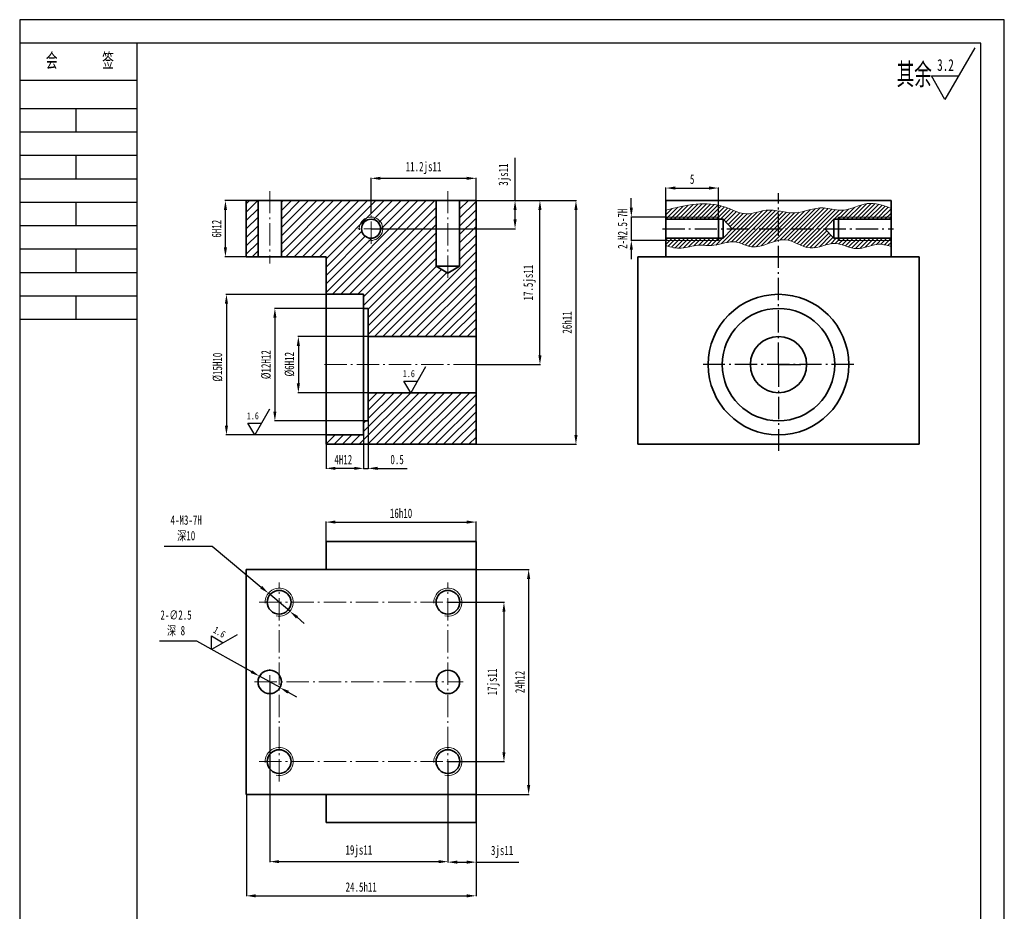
# Model space of a CAD drawing. Header units: millimetres. Extents: x -33921 to -29933, y -26486 to -26076.
# Tile 22 of 34: x -32051 to -31841, y -26268 to -26077. Entities that reach past the tile are written whole.
import ezdxf

# ---------------------------------------------------------------- set-up
doc = ezdxf.new("R2010")
doc.units = ezdxf.units.MM
doc.linetypes.add('GEN7A', pattern=[6.875, 4.75, -0.875, 0.375, -0.875])
doc.layers.add('中心线', color=1, linetype='GEN7A', lineweight=15)
doc.layers.add('尺寸线', color=5, linetype='Continuous', lineweight=15)
doc.layers.add('尺寸', color=7, linetype='Continuous')
doc.layers.add('特别说明', color=3, linetype='Continuous')
doc.styles.add('SLDTEXTSTYLE5', font='TXT', dxfattribs={"width": 0.7})
doc.styles.add('图框文字', font='gbenor.shx', dxfattribs={"bigfont": 'gbcbig.shx'})
doc.styles.add('绘图文字5', font='gbenor.shx', dxfattribs={"bigfont": 'gbcbig.shx'})
doc.dimstyles.new('2-1', dxfattribs={"dimtxt": 2, "dimasz": 2, "dimexe": 0.1, "dimexo": 0.05, "dimgap": 0.875, "dimtad": 1, "dimtoh": 1, "dimlfac": 0.5, "dimrnd": 1e-09, "dimzin": 12, "dimdsep": 46, "dimtxsty": 'SLDTEXTSTYLE5', "dimcen": 0.09, "dimclrd": 5, "dimclre": 5, "dimclrt": 5, "dimadec": 0, "dimazin": 3, "dimtfac": 1, "dimtmove": 0, "dimatfit": 3, "dimfxl": 1, "dimfrac": 2, "dimtolj": 1, "dimtzin": 12, "dimarcsym": 0})
doc.dimstyles.new('2-1 v', dxfattribs={"dimtxt": 2, "dimasz": 2, "dimexe": 0.1, "dimexo": 0.05, "dimgap": 0.875, "dimtad": 1, "dimlfac": 0.5, "dimrnd": 1e-09, "dimzin": 12, "dimdsep": 46, "dimtxsty": 'SLDTEXTSTYLE5', "dimcen": 0.09, "dimclrd": 5, "dimclre": 5, "dimclrt": 5, "dimadec": 0, "dimazin": 3, "dimtfac": 1, "dimtmove": 0, "dimatfit": 3, "dimfxl": 1, "dimfrac": 2, "dimtolj": 1, "dimtzin": 12, "dimarcsym": 0})
pattern_1 = [(45, (-283.8615, -180.7337), (-0.898025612, 0.898025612), [])]

# ---------------------------------------------------------------- blocks, each defined once
blk = doc.blocks.new('*D178')
at = {"layer": 'Defpoints', "color": 0, "transparency": 16777216}
for p in [(-31982.06, -26135.99), (-32007.3, -26165.99), (-31982.06, -26165.99)]:
    blk.add_point(p, dxfattribs=at)
at = {"layer": '尺寸线', "color": 5, "lineweight": -2, "transparency": 16777216}
for p, q in [((-31982.11, -26135.99), (-32007.4, -26135.99)), ((-32007.3, -26137.99), (-32007.3, -26163.99)), ((-31982.11, -26165.99), (-32007.4, -26165.99))]:
    blk.add_line(p, q, dxfattribs=at)
at = {"layer": '尺寸线', "color": 5, "transparency": 16777216}
for points in [[(-32007.64, -26137.99), (-32006.97, -26137.99), (-32007.3, -26135.99)], [(-32007.64, -26163.99), (-32006.97, -26163.99), (-32007.3, -26165.99)]]:
    blk.add_solid(points, dxfattribs=at)
at = {"layer": '尺寸线', "color": 5, "transparency": 16777216, "insert": (-32009.18, -26151.53), "char_height": 2, "attachment_point": 5, "rotation": 90, "style": 'SLDTEXTSTYLE5'}
blk.add_mtext('\\A1;%%C15H10', dxfattribs=at)
blk = doc.blocks.new('*D177')
at = {"layer": 'Defpoints', "color": 0, "transparency": 16777216}
for p in [(-31976.06, -26144.99), (-31991.96, -26156.99), (-31976.06, -26156.99)]:
    blk.add_point(p, dxfattribs=at)
at = {"layer": '尺寸线', "color": 5, "lineweight": -2, "transparency": 16777216}
for p, q in [((-31976.11, -26144.99), (-31992.06, -26144.99)), ((-31991.96, -26146.99), (-31991.96, -26154.99)), ((-31976.11, -26156.99), (-31992.06, -26156.99))]:
    blk.add_line(p, q, dxfattribs=at)
at = {"layer": '尺寸线', "color": 5, "transparency": 16777216}
for points in [[(-31992.3, -26146.99), (-31991.63, -26146.99), (-31991.96, -26144.99)], [(-31992.3, -26154.99), (-31991.63, -26154.99), (-31991.96, -26156.99)]]:
    blk.add_solid(points, dxfattribs=at)
at = {"layer": '尺寸线', "color": 5, "transparency": 16777216, "insert": (-31993.84, -26150.9), "char_height": 2, "attachment_point": 5, "rotation": 90, "style": 'SLDTEXTSTYLE5'}
blk.add_mtext('\\A1;%%C6H12', dxfattribs=at)
blk = doc.blocks.new('*D179')
at = {"layer": 'Defpoints', "color": 0, "transparency": 16777216}
for p in [(-31986.06, -26150.99), (-31978.06, -26165.99), (-31986.06, -26173.12)]:
    blk.add_point(p, dxfattribs=at)
at = {"layer": '尺寸线', "color": 5, "lineweight": -2, "transparency": 16777216}
for p, q in [((-31986.06, -26151.04), (-31986.06, -26173.22)), ((-31978.06, -26166.04), (-31978.06, -26173.22)), ((-31980.06, -26173.12), (-31984.06, -26173.12))]:
    blk.add_line(p, q, dxfattribs=at)
at = {"layer": '尺寸线', "color": 5, "transparency": 16777216}
for points in [[(-31984.06, -26172.79), (-31984.06, -26173.46), (-31986.06, -26173.12)], [(-31980.06, -26172.79), (-31980.06, -26173.46), (-31978.06, -26173.12)]]:
    blk.add_solid(points, dxfattribs=at)
at = {"layer": '尺寸线', "color": 5, "transparency": 16777216, "insert": (-31982.38, -26171.25), "char_height": 2, "attachment_point": 5, "style": 'SLDTEXTSTYLE5'}
blk.add_mtext('\\A1;4H12', dxfattribs=at)
blk = doc.blocks.new('*D180')
at = {"layer": 'Defpoints', "color": 0, "transparency": 16777216}
for p in [(-31978.06, -26138.99), (-31996.97, -26162.99), (-31978.06, -26162.99)]:
    blk.add_point(p, dxfattribs=at)
at = {"layer": '尺寸线', "color": 5, "lineweight": -2, "transparency": 16777216}
for p, q in [((-31978.11, -26138.99), (-31997.07, -26138.99)), ((-31996.97, -26140.99), (-31996.97, -26160.99)), ((-31978.11, -26162.99), (-31997.07, -26162.99))]:
    blk.add_line(p, q, dxfattribs=at)
at = {"layer": '尺寸线', "color": 5, "transparency": 16777216}
for points in [[(-31997.31, -26140.99), (-31996.64, -26140.99), (-31996.97, -26138.99)], [(-31997.31, -26160.99), (-31996.64, -26160.99), (-31996.97, -26162.99)]]:
    blk.add_solid(points, dxfattribs=at)
at = {"layer": '尺寸线', "color": 5, "transparency": 16777216, "insert": (-31998.85, -26150.99), "char_height": 2, "attachment_point": 5, "rotation": 90, "style": 'SLDTEXTSTYLE5'}
blk.add_mtext('\\A1;%%C12H12', dxfattribs=at)
blk = doc.blocks.new('*D181')
at = {"layer": 'Defpoints', "color": 0, "transparency": 16777216}
for p in [(-31978.06, -26162.99), (-31977.06, -26162.99), (-31978.06, -26173.12)]:
    blk.add_point(p, dxfattribs=at)
at = {"layer": '尺寸线', "color": 5, "lineweight": -2, "transparency": 16777216}
for p, q in [((-31978.06, -26163.04), (-31978.06, -26173.22)), ((-31977.06, -26163.04), (-31977.06, -26173.22)), ((-31980.06, -26173.12), (-31982.06, -26173.12)), ((-31978.06, -26173.12), (-31977.06, -26173.12)), ((-31975.06, -26173.12), (-31968.75, -26173.12))]:
    blk.add_line(p, q, dxfattribs=at)
at = {"layer": '尺寸线', "color": 5, "transparency": 16777216}
for points in [[(-31980.06, -26172.79), (-31980.06, -26173.46), (-31978.06, -26173.12)], [(-31975.06, -26172.79), (-31975.06, -26173.46), (-31977.06, -26173.12)]]:
    blk.add_solid(points, dxfattribs=at)
at = {"layer": '尺寸线', "color": 5, "transparency": 16777216, "insert": (-31970.91, -26171.25), "char_height": 2, "attachment_point": 5, "style": 'SLDTEXTSTYLE5'}
blk.add_mtext('\\A1;0.5', dxfattribs=at)
blk = doc.blocks.new('*D182')
at = {"layer": 'Defpoints', "color": 0, "transparency": 16777216}
for p in [(-32000.25, -26217.48), (-31995.88, -26219.92)]:
    blk.add_point(p, dxfattribs=at)
at = {"layer": '尺寸线', "color": 5, "lineweight": -2, "transparency": 16777216}
for p, q in [((-32021.55, -26209.96), (-32013.68, -26209.96)), ((-32013.68, -26209.96), (-32001.99, -26216.5)), ((-31995.88, -26219.92), (-32000.25, -26217.48)), ((-31994.14, -26220.9), (-31992.39, -26221.87))]:
    blk.add_line(p, q, dxfattribs=at)
at = {"layer": '尺寸线', "color": 5, "transparency": 16777216}
for points in [[(-32001.83, -26216.21), (-32002.15, -26216.79), (-32000.25, -26217.48)], [(-31993.97, -26220.6), (-31994.3, -26221.19), (-31995.88, -26219.92)]]:
    blk.add_solid(points, dxfattribs=at)
at = {"layer": '尺寸线', "color": 5, "transparency": 16777216, "insert": (-32018.05, -26206.18), "char_height": 2, "attachment_point": 5, "style": 'SLDTEXTSTYLE5'}
blk.add_mtext('\\A1;2-∅2.5\\P{\\fSimSun|b0|i0|c134|p2;深 8}', dxfattribs=at)
blk = doc.blocks.new('*D183')
at = {"layer": 'Defpoints', "color": 0, "transparency": 16777216}
for p in [(-31998.06, -26218.7), (-31960.06, -26235.7), (-31960.06, -26257.05)]:
    blk.add_point(p, dxfattribs=at)
at = {"layer": '尺寸线', "color": 5, "lineweight": -2, "transparency": 16777216}
for p, q in [((-31998.06, -26218.75), (-31998.06, -26257.15)), ((-31960.06, -26235.75), (-31960.06, -26257.15)), ((-31996.06, -26257.05), (-31962.06, -26257.05))]:
    blk.add_line(p, q, dxfattribs=at)
at = {"layer": '尺寸线', "color": 5, "transparency": 16777216}
for points in [[(-31996.06, -26256.72), (-31996.06, -26257.38), (-31998.06, -26257.05)], [(-31962.06, -26256.72), (-31962.06, -26257.38), (-31960.06, -26257.05)]]:
    blk.add_solid(points, dxfattribs=at)
at = {"layer": '尺寸线', "color": 5, "transparency": 16777216, "insert": (-31979.06, -26254.84), "char_height": 2, "attachment_point": 5, "style": 'SLDTEXTSTYLE5'}
blk.add_mtext('\\A1;19js11', dxfattribs=at)
blk = doc.blocks.new('*D184')
at = {"layer": 'Defpoints', "color": 0, "transparency": 16777216}
for p in [(-31960.06, -26201.7), (-31960.06, -26235.7), (-31948.12, -26235.7)]:
    blk.add_point(p, dxfattribs=at)
at = {"layer": '尺寸线', "color": 5, "lineweight": -2, "transparency": 16777216}
for p, q in [((-31960.01, -26201.7), (-31948.02, -26201.7)), ((-31948.12, -26203.7), (-31948.12, -26233.7)), ((-31960.01, -26235.7), (-31948.02, -26235.7))]:
    blk.add_line(p, q, dxfattribs=at)
at = {"layer": '尺寸线', "color": 5, "transparency": 16777216}
for points in [[(-31948.45, -26203.7), (-31947.79, -26203.7), (-31948.12, -26201.7)], [(-31948.45, -26233.7), (-31947.79, -26233.7), (-31948.12, -26235.7)]]:
    blk.add_solid(points, dxfattribs=at)
at = {"layer": '尺寸线', "color": 5, "transparency": 16777216, "insert": (-31950.33, -26218.7), "char_height": 2, "attachment_point": 5, "rotation": 90, "style": 'SLDTEXTSTYLE5'}
blk.add_mtext('\\A1;17js11', dxfattribs=at)
blk = doc.blocks.new('*D185')
at = {"layer": 'Defpoints', "color": 0, "transparency": 16777216}
for p in [(-31960.06, -26235.7), (-31954.06, -26235.7), (-31954.06, -26257.15)]:
    blk.add_point(p, dxfattribs=at)
at = {"layer": '尺寸线', "color": 5, "lineweight": -2, "transparency": 16777216}
for p, q in [((-31960.06, -26235.75), (-31960.06, -26257.25)), ((-31954.06, -26235.75), (-31954.06, -26257.25)), ((-31958.06, -26257.15), (-31956.06, -26257.15)), ((-31954.06, -26257.15), (-31944.95, -26257.15))]:
    blk.add_line(p, q, dxfattribs=at)
at = {"layer": '尺寸线', "color": 5, "transparency": 16777216}
for points in [[(-31958.06, -26256.82), (-31958.06, -26257.49), (-31960.06, -26257.15)], [(-31956.06, -26256.82), (-31956.06, -26257.49), (-31954.06, -26257.15)]]:
    blk.add_solid(points, dxfattribs=at)
at = {"layer": '尺寸线', "color": 5, "transparency": 16777216, "insert": (-31948.51, -26254.95), "char_height": 2, "attachment_point": 5, "style": 'SLDTEXTSTYLE5'}
blk.add_mtext('\\A1;3js11', dxfattribs=at)
blk = doc.blocks.new('*D186')
at = {"layer": 'Defpoints', "color": 0, "transparency": 16777216}
for p in [(-32003.06, -26242.7), (-31954.06, -26242.7), (-31954.06, -26264.34)]:
    blk.add_point(p, dxfattribs=at)
at = {"layer": '尺寸线', "color": 5, "lineweight": -2, "transparency": 16777216}
for p, q in [((-32003.06, -26242.75), (-32003.06, -26264.44)), ((-31954.06, -26242.75), (-31954.06, -26264.44)), ((-32001.06, -26264.34), (-31956.06, -26264.34))]:
    blk.add_line(p, q, dxfattribs=at)
at = {"layer": '尺寸线', "color": 5, "transparency": 16777216}
for points in [[(-32001.06, -26264.01), (-32001.06, -26264.68), (-32003.06, -26264.34)], [(-31956.06, -26264.01), (-31956.06, -26264.68), (-31954.06, -26264.34)]]:
    blk.add_solid(points, dxfattribs=at)
at = {"layer": '尺寸线', "color": 5, "transparency": 16777216, "insert": (-31978.56, -26262.47), "char_height": 2, "attachment_point": 5, "style": 'SLDTEXTSTYLE5'}
blk.add_mtext('\\A1;24.5h11', dxfattribs=at)
blk = doc.blocks.new('*D187')
at = {"layer": 'Defpoints', "color": 0, "transparency": 16777216}
for p in [(-31954.06, -26194.7), (-31954.06, -26242.7), (-31942.85, -26242.7)]:
    blk.add_point(p, dxfattribs=at)
at = {"layer": '尺寸线', "color": 5, "lineweight": -2, "transparency": 16777216}
for p, q in [((-31954.01, -26194.7), (-31942.75, -26194.7)), ((-31942.85, -26196.7), (-31942.85, -26240.7)), ((-31954.01, -26242.7), (-31942.75, -26242.7))]:
    blk.add_line(p, q, dxfattribs=at)
at = {"layer": '尺寸线', "color": 5, "transparency": 16777216}
for points in [[(-31943.19, -26196.7), (-31942.52, -26196.7), (-31942.85, -26194.7)], [(-31943.19, -26240.7), (-31942.52, -26240.7), (-31942.85, -26242.7)]]:
    blk.add_solid(points, dxfattribs=at)
at = {"layer": '尺寸线', "color": 5, "transparency": 16777216, "insert": (-31944.73, -26218.7), "char_height": 2, "attachment_point": 5, "rotation": 90, "style": 'SLDTEXTSTYLE5'}
blk.add_mtext('\\A1;24h12', dxfattribs=at)
blk = doc.blocks.new('*D188')
at = {"layer": 'Defpoints', "color": 0, "transparency": 16777216}
for p in [(-31998.36, -26199.77), (-31993.77, -26203.63)]:
    blk.add_point(p, dxfattribs=at)
at = {"layer": '尺寸线', "color": 5, "lineweight": -2, "transparency": 16777216}
for p, q in [((-32020.56, -26189.7), (-32010.35, -26189.7)), ((-32010.35, -26189.7), (-31999.89, -26198.48)), ((-31993.77, -26203.63), (-31998.36, -26199.77)), ((-31992.24, -26204.91), (-31990.7, -26206.2))]:
    blk.add_line(p, q, dxfattribs=at)
at = {"layer": '尺寸线', "color": 5, "transparency": 16777216}
for points in [[(-31999.68, -26198.23), (-32000.11, -26198.74), (-31998.36, -26199.77)], [(-31992.02, -26204.66), (-31992.45, -26205.17), (-31993.77, -26203.63)]]:
    blk.add_solid(points, dxfattribs=at)
at = {"layer": '尺寸线', "color": 5, "transparency": 16777216, "insert": (-32015.89, -26185.92), "char_height": 2, "attachment_point": 5, "style": 'SLDTEXTSTYLE5'}
blk.add_mtext('\\A1;4-M3-7H \\P{\\fSimSun|b0|i0|c134|p2;深10}', dxfattribs=at)
blk = doc.blocks.new('*D189')
at = {"layer": 'Defpoints', "color": 0, "transparency": 16777216}
for p in [(-31954.06, -26111.23), (-31954.06, -26115.99), (-31976.46, -26118.78)]:
    blk.add_point(p, dxfattribs=at)
at = {"layer": '尺寸线', "color": 5, "lineweight": -2, "transparency": 16777216}
for p, q in [((-31976.46, -26118.73), (-31976.46, -26111.13)), ((-31974.46, -26111.23), (-31956.06, -26111.23)), ((-31954.06, -26115.94), (-31954.06, -26111.13))]:
    blk.add_line(p, q, dxfattribs=at)
at = {"layer": '尺寸线', "color": 5, "transparency": 16777216}
for points in [[(-31974.46, -26110.9), (-31974.46, -26111.57), (-31976.46, -26111.23)], [(-31956.06, -26110.9), (-31956.06, -26111.57), (-31954.06, -26111.23)]]:
    blk.add_solid(points, dxfattribs=at)
at = {"layer": '尺寸线', "color": 5, "transparency": 16777216, "insert": (-31965.26, -26109.02), "char_height": 2, "attachment_point": 5, "style": 'SLDTEXTSTYLE5'}
blk.add_mtext('\\A1;11.2js11', dxfattribs=at)
blk = doc.blocks.new('*D190')
at = {"layer": 'Defpoints', "color": 0, "transparency": 16777216}
for p in [(-31954.06, -26115.99), (-31945.75, -26115.99), (-31976.46, -26121.99)]:
    blk.add_point(p, dxfattribs=at)
at = {"layer": '尺寸线', "color": 5, "lineweight": -2, "transparency": 16777216}
for p, q in [((-31945.75, -26115.99), (-31945.75, -26106.87)), ((-31954.01, -26115.99), (-31945.65, -26115.99)), ((-31945.75, -26119.99), (-31945.75, -26117.99)), ((-31976.41, -26121.99), (-31945.65, -26121.99))]:
    blk.add_line(p, q, dxfattribs=at)
at = {"layer": '尺寸线', "color": 5, "transparency": 16777216}
for points in [[(-31946.08, -26117.99), (-31945.41, -26117.99), (-31945.75, -26115.99)], [(-31946.08, -26119.99), (-31945.41, -26119.99), (-31945.75, -26121.99)]]:
    blk.add_solid(points, dxfattribs=at)
at = {"layer": '尺寸线', "color": 5, "transparency": 16777216, "insert": (-31947.95, -26110.43), "char_height": 2, "attachment_point": 5, "rotation": 90, "style": 'SLDTEXTSTYLE5'}
blk.add_mtext('\\A1;3js11', dxfattribs=at)
blk = doc.blocks.new('*D191')
at = {"layer": 'Defpoints', "color": 0, "transparency": 16777216}
for p in [(-31954.06, -26184.59), (-31986.06, -26188.7), (-31954.06, -26188.7)]:
    blk.add_point(p, dxfattribs=at)
at = {"layer": '尺寸线', "color": 5, "lineweight": -2, "transparency": 16777216}
for p, q in [((-31986.06, -26188.65), (-31986.06, -26184.49)), ((-31984.06, -26184.59), (-31956.06, -26184.59)), ((-31954.06, -26188.65), (-31954.06, -26184.49))]:
    blk.add_line(p, q, dxfattribs=at)
at = {"layer": '尺寸线', "color": 5, "transparency": 16777216}
for points in [[(-31984.06, -26184.25), (-31984.06, -26184.92), (-31986.06, -26184.59)], [(-31956.06, -26184.25), (-31956.06, -26184.92), (-31954.06, -26184.59)]]:
    blk.add_solid(points, dxfattribs=at)
at = {"layer": '尺寸线', "color": 5, "transparency": 16777216, "insert": (-31970.06, -26182.71), "char_height": 2, "attachment_point": 5, "style": 'SLDTEXTSTYLE5'}
blk.add_mtext('\\A1;16h10', dxfattribs=at)
blk = doc.blocks.new('*D192')
at = {"layer": 'Defpoints', "color": 0, "transparency": 16777216}
for p in [(-31902.37, -26113.31), (-31913.57, -26119.49), (-31902.37, -26119.49)]:
    blk.add_point(p, dxfattribs=at)
at = {"layer": '尺寸线', "color": 5, "lineweight": -2, "transparency": 16777216}
for p, q in [((-31913.57, -26119.44), (-31913.57, -26113.21)), ((-31911.57, -26113.31), (-31904.37, -26113.31)), ((-31902.37, -26119.44), (-31902.37, -26113.21))]:
    blk.add_line(p, q, dxfattribs=at)
at = {"layer": '尺寸线', "color": 5, "transparency": 16777216}
for points in [[(-31911.57, -26112.97), (-31911.57, -26113.64), (-31913.57, -26113.31)], [(-31904.37, -26112.97), (-31904.37, -26113.64), (-31902.37, -26113.31)]]:
    blk.add_solid(points, dxfattribs=at)
at = {"layer": '尺寸线', "color": 5, "transparency": 16777216, "insert": (-31907.97, -26111.43), "char_height": 2, "attachment_point": 5, "style": 'SLDTEXTSTYLE5'}
blk.add_mtext('\\A1;5', dxfattribs=at)
blk = doc.blocks.new('*D193')
at = {"layer": 'Defpoints', "color": 0, "transparency": 16777216}
for p in [(-31913.57, -26119.49), (-31920.95, -26124.49), (-31913.57, -26124.49)]:
    blk.add_point(p, dxfattribs=at)
at = {"layer": '尺寸线', "color": 5, "lineweight": -2, "transparency": 16777216}
for p, q in [((-31920.95, -26117.49), (-31920.95, -26115.49)), ((-31913.62, -26119.49), (-31921.05, -26119.49)), ((-31920.95, -26119.49), (-31920.95, -26124.49)), ((-31913.62, -26124.49), (-31921.05, -26124.49)), ((-31920.95, -26126.49), (-31920.95, -26128.49))]:
    blk.add_line(p, q, dxfattribs=at)
at = {"layer": '尺寸线', "color": 5, "transparency": 16777216}
for points in [[(-31921.28, -26117.49), (-31920.61, -26117.49), (-31920.95, -26119.49)], [(-31921.28, -26126.49), (-31920.61, -26126.49), (-31920.95, -26124.49)]]:
    blk.add_solid(points, dxfattribs=at)
at = {"layer": '尺寸线', "color": 5, "transparency": 16777216, "insert": (-31922.82, -26121.99), "char_height": 2, "attachment_point": 5, "rotation": 90, "style": 'SLDTEXTSTYLE5'}
blk.add_mtext('\\A1;2-M2.5-7H', dxfattribs=at)
blk = doc.blocks.new('*D194')
at = {"layer": 'Defpoints', "color": 0, "transparency": 16777216}
for p in [(-31954.01, -26115.99), (-31940.44, -26115.99), (-31954.06, -26150.99)]:
    blk.add_point(p, dxfattribs=at)
at = {"layer": '尺寸线', "color": 5, "lineweight": -2, "transparency": 16777216}
for p, q in [((-31953.96, -26115.99), (-31940.34, -26115.99)), ((-31940.44, -26148.99), (-31940.44, -26117.99)), ((-31954.01, -26150.99), (-31940.34, -26150.99))]:
    blk.add_line(p, q, dxfattribs=at)
at = {"layer": '尺寸线', "color": 5, "transparency": 16777216}
for points in [[(-31940.78, -26117.99), (-31940.11, -26117.99), (-31940.44, -26115.99)], [(-31940.78, -26148.99), (-31940.11, -26148.99), (-31940.44, -26150.99)]]:
    blk.add_solid(points, dxfattribs=at)
at = {"layer": '尺寸线', "color": 5, "transparency": 16777216, "insert": (-31942.65, -26133.49), "char_height": 2, "attachment_point": 5, "rotation": 90, "style": 'SLDTEXTSTYLE5'}
blk.add_mtext('\\A1;17.5js11', dxfattribs=at)
blk = doc.blocks.new('*D195')
at = {"layer": 'Defpoints', "color": 0, "transparency": 16777216}
for p in [(-32007.52, -26115.99), (-31995.56, -26115.99), (-31995.56, -26127.99)]:
    blk.add_point(p, dxfattribs=at)
at = {"layer": '尺寸线', "color": 5, "lineweight": -2, "transparency": 16777216}
for p, q in [((-31995.61, -26115.99), (-32007.62, -26115.99)), ((-32007.52, -26125.99), (-32007.52, -26117.99)), ((-31995.61, -26127.99), (-32007.62, -26127.99))]:
    blk.add_line(p, q, dxfattribs=at)
at = {"layer": '尺寸线', "color": 5, "transparency": 16777216}
for points in [[(-32007.85, -26117.99), (-32007.19, -26117.99), (-32007.52, -26115.99)], [(-32007.85, -26125.99), (-32007.19, -26125.99), (-32007.52, -26127.99)]]:
    blk.add_solid(points, dxfattribs=at)
at = {"layer": '尺寸线', "color": 5, "transparency": 16777216, "insert": (-32009.4, -26121.99), "char_height": 2, "attachment_point": 5, "rotation": 90, "style": 'SLDTEXTSTYLE5'}
blk.add_mtext('\\A1;6H12', dxfattribs=at)
blk = doc.blocks.new('*D196')
at = {"layer": 'Defpoints', "color": 0, "transparency": 16777216}
for p in [(-31953.96, -26115.99), (-31954.06, -26167.99), (-31932.76, -26167.99)]:
    blk.add_point(p, dxfattribs=at)
at = {"layer": '尺寸线', "color": 5, "lineweight": -2, "transparency": 16777216}
for p, q in [((-31953.91, -26115.99), (-31932.66, -26115.99)), ((-31932.76, -26117.99), (-31932.76, -26165.99)), ((-31954.01, -26167.99), (-31932.66, -26167.99))]:
    blk.add_line(p, q, dxfattribs=at)
at = {"layer": '尺寸线', "color": 5, "transparency": 16777216}
for points in [[(-31933.09, -26117.99), (-31932.42, -26117.99), (-31932.76, -26115.99)], [(-31933.09, -26165.99), (-31932.42, -26165.99), (-31932.76, -26167.99)]]:
    blk.add_solid(points, dxfattribs=at)
at = {"layer": '尺寸线', "color": 5, "transparency": 16777216, "insert": (-31934.63, -26141.99), "char_height": 2, "attachment_point": 5, "rotation": 90, "style": 'SLDTEXTSTYLE5'}
blk.add_mtext('\\A1;26h11', dxfattribs=at)

msp = doc.modelspace()

# ---------------------------------------------------------------- hatches: boundary and pattern name
at = {"layer": '尺寸', "linetype": 'Continuous', "lineweight": 18}
h = msp.add_hatch(dxfattribs=at)
h.set_pattern_fill('ANSI31', color=5, scale=0.4, style=0)
h.set_pattern_definition(pattern_1)
h.paths.add_polyline_path([(-32000.5638, -26115.986), (-32003.0638, -26115.986), (-32003.0638, -26127.986), (-32000.5638, -26127.986)], flags=0)
h = msp.add_hatch(dxfattribs=at)
h.set_pattern_fill('ANSI31', color=5, scale=0.4, style=0)
h.set_pattern_definition(pattern_1)
edge = h.paths.add_edge_path()
edge.add_arc((-31976.4638, -26121.986), 2.028, 90, 180)
edge.add_line((-31978.4918, -26121.986), (-31976.4638, -26121.986))
edge.add_line((-31976.4638, -26121.986), (-31976.4638, -26119.958))
edge = h.paths.add_edge_path()
edge.add_line((-31974.4359, -26121.986), (-31976.4638, -26121.986))
edge.add_line((-31976.4638, -26121.986), (-31976.4638, -26119.958))
edge.add_arc((-31976.4638, -26121.986), 2.028, 0, 90, ccw=False)
edge = h.paths.add_edge_path()
edge.add_line((-31978.4918, -26121.986), (-31976.4638, -26121.986))
edge.add_line((-31976.4638, -26121.986), (-31976.4638, -26124.0139))
edge.add_arc((-31976.4638, -26121.986), 2.028, 180, 270, ccw=False)
edge = h.paths.add_edge_path()
edge.add_arc((-31976.4638, -26121.986), 2.028, 270, 360)
edge.add_line((-31974.4359, -26121.986), (-31976.4638, -26121.986))
edge.add_line((-31976.4638, -26121.986), (-31976.4638, -26124.0139))
h.paths.add_polyline_path([(-31957.5638, -26129.986), (-31960.0638, -26131.4881), (-31962.5638, -26129.986), (-31962.5638, -26115.986), (-31995.5638, -26115.986), (-31995.5638, -26127.986), (-31986.0638, -26127.986), (-31986.0638, -26135.986), (-31978.0638, -26135.986), (-31978.0638, -26138.986), (-31977.0638, -26138.986), (-31977.0638, -26144.986), (-31954.0638, -26144.986), (-31954.0638, -26115.986), (-31957.5638, -26115.986)])
h = msp.add_hatch(dxfattribs=at)
h.set_pattern_fill('ANSI31', color=5, scale=0.4, style=0)
h.set_pattern_definition(pattern_1)
h.paths.add_polyline_path([(-31986.0638, -26167.986), (-31954.0638, -26167.986), (-31954.0638, -26156.986), (-31977.0638, -26156.986), (-31977.0638, -26162.986), (-31978.0638, -26162.986), (-31978.0638, -26165.986), (-31986.0638, -26165.986)], flags=0)
at = {"layer": '尺寸线'}
h = msp.add_hatch(dxfattribs=at)
h.set_pattern_fill('ANSI31', color=5, scale=0.2)
h.set_pattern_definition([(45, (-338.35094, -180.7337), (-0.449012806, 0.449012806), [])])
edge = h.paths.add_edge_path()
edge.add_spline(control_points=[(-31889.5658, -26118.2032), (-31890.4523, -26118.065), (-31892.732, -26117.8045), (-31896.5579, -26119.5482), (-31903.3497, -26115.6199), (-31909.2467, -26116.8853), (-31913.5658, -26118.0574)], knot_values=[1.51735433, 1.51735433, 1.51735433, 1.51735433, 4.18030549, 8.36285553, 13.11829232, 25.87463589, 25.87463589, 25.87463589, 25.87463589], degree=3, periodic=0)
edge.add_line((-31913.5658, -26118.0574), (-31913.5658, -26119.486))
edge.add_line((-31913.5658, -26119.486), (-31902.3705, -26119.486))
edge.add_line((-31902.3705, -26119.486), (-31902.3705, -26119.958))
edge.add_line((-31902.3705, -26119.958), (-31901.3705, -26119.958))
edge.add_line((-31901.3705, -26119.958), (-31899.4526, -26121.986))
edge.add_line((-31899.4526, -26121.986), (-31889.5658, -26121.986))
edge.add_line((-31889.5658, -26121.986), (-31889.5658, -26118.2032))
edge = h.paths.add_edge_path()
edge.add_line((-31889.5658, -26121.986), (-31899.4526, -26121.986))
edge.add_line((-31899.4526, -26121.986), (-31901.3705, -26124.0139))
edge.add_line((-31901.3705, -26124.0139), (-31902.3705, -26124.0139))
edge.add_line((-31902.3705, -26124.0139), (-31902.3705, -26124.486))
edge.add_line((-31902.3705, -26124.486), (-31913.5658, -26124.486))
edge.add_line((-31913.5658, -26124.486), (-31913.5658, -26125.5818))
edge.add_spline(control_points=[(-31913.5658, -26125.5818), (-31912.4796, -26125.9676), (-31910.231, -26126.4717), (-31906.8132, -26125.2103), (-31902.903, -26125.9242), (-31899.0372, -26124.0246), (-31894.6269, -26126.8866), (-31891.4858, -26124.8635), (-31889.5658, -26124.4535)], knot_values=[2.69700163, 2.69700163, 2.69700163, 2.69700163, 6.09194834, 9.69099649, 13.09539112, 17.78306246, 21.29746827, 27.1893293, 27.1893293, 27.1893293, 27.1893293], degree=3, periodic=0)
edge.add_line((-31889.5658, -26124.4535), (-31889.5658, -26121.986))
edge = h.paths.add_edge_path()
edge.add_line((-31879.6789, -26121.986), (-31889.5658, -26121.986))
edge.add_line((-31889.5658, -26121.986), (-31889.5658, -26124.4535))
edge.add_spline(control_points=[(-31889.5658, -26124.4535), (-31889.0924, -26124.3524), (-31886.8011, -26124.1139), (-31882.9374, -26127.3959), (-31877.6356, -26124.0733), (-31872.9679, -26127.1093), (-31869.0004, -26124.929), (-31866.5711, -26125.446), (-31865.5658, -26125.7498)], knot_values=[27.1893293, 27.1893293, 27.1893293, 27.1893293, 28.64188247, 34.26371818, 39.73624878, 44.44974273, 48.79892701, 51.86884048, 51.86884048, 51.86884048, 51.86884048], degree=3, periodic=0)
edge.add_line((-31865.5658, -26125.7498), (-31865.5658, -26124.486))
edge.add_line((-31865.5658, -26124.486), (-31876.761, -26124.486))
edge.add_line((-31876.761, -26124.486), (-31876.761, -26124.0139))
edge.add_line((-31876.761, -26124.0139), (-31877.761, -26124.0139))
edge.add_line((-31877.761, -26124.0139), (-31879.6789, -26121.986))
edge = h.paths.add_edge_path()
edge.add_line((-31877.761, -26119.958), (-31876.761, -26119.958))
edge.add_line((-31876.761, -26119.958), (-31876.761, -26119.486))
edge.add_line((-31876.761, -26119.486), (-31865.5658, -26119.486))
edge.add_line((-31865.5658, -26119.486), (-31865.5658, -26117.6541))
edge.add_spline(control_points=[(-31865.5658, -26117.6541), (-31867.2496, -26116.9308), (-31870.7979, -26115.8464), (-31875.5621, -26118.7992), (-31880.7918, -26116.8205), (-31885.1734, -26119.0664), (-31888.3831, -26118.3876), (-31889.5658, -26118.2032)], knot_values=[25.87463589, 25.87463589, 25.87463589, 25.87463589, 31.11142101, 36.91399297, 40.7321949, 46.82650217, 50.37943642, 50.37943642, 50.37943642, 50.37943642], degree=3, periodic=0)
edge.add_line((-31889.5658, -26118.2032), (-31889.5658, -26121.986))
edge.add_line((-31889.5658, -26121.986), (-31879.6789, -26121.986))
edge.add_line((-31879.6789, -26121.986), (-31877.761, -26119.958))
h.paths.add_polyline_path([(-31865.5658, -26119.486), (-31876.761, -26119.486), (-31876.761, -26119.958), (-31865.5658, -26119.958)], flags=17)
h.paths.add_polyline_path([(-31865.5658, -26124.0139), (-31876.761, -26124.0139), (-31876.761, -26124.486), (-31865.5658, -26124.486)], flags=17)
h.paths.add_polyline_path([(-31902.3705, -26124.0139), (-31913.5658, -26124.0139), (-31913.5658, -26124.486), (-31902.3705, -26124.486)], flags=17)
h.paths.add_polyline_path([(-31902.3705, -26119.486), (-31913.5658, -26119.486), (-31913.5658, -26119.958), (-31902.3705, -26119.958)], flags=17)

# ---------------------------------------------------------------- linework, layer by layer
at = {"lineweight": 30}
for p, q in [((-32026.3996, -26082.3795), (-32051.3996, -26082.3795)), ((-32026.3996, -26090.3795), (-32051.3996, -26090.3795)), ((-32026.3996, -26096.3795), (-32051.3996, -26096.3795)), ((-32026.3996, -26101.3795), (-32051.3996, -26101.3795)), ((-32026.3996, -26106.3795), (-32051.3996, -26106.3795)), ((-32026.3996, -26111.3795), (-32051.3996, -26111.3795)), ((-32026.3996, -26116.3795), (-32051.3996, -26116.3795)), ((-32026.3996, -26121.3795), (-32051.3996, -26121.3795)), ((-32026.3996, -26126.3795), (-32051.3996, -26126.3795)), ((-32026.3996, -26131.3795), (-32051.3996, -26131.3795)), ((-32026.3996, -26136.3795), (-32051.3996, -26136.3795)), ((-32026.3996, -26141.3795), (-32051.3996, -26141.3795))]:
    msp.add_line(p, q, dxfattribs=at)
at = {"color": 7, "linetype": 'Continuous', "lineweight": 35}
for p, q in [((-32000.5638, -26115.986), (-32003.0638, -26115.986)), ((-32003.0638, -26115.986), (-32003.0638, -26127.986)), ((-32000.5638, -26127.986), (-32000.5638, -26115.986)), ((-32000.5638, -26115.986), (-31995.5638, -26115.986)), ((-31995.5638, -26115.986), (-31995.5638, -26127.986)), ((-31962.5638, -26115.986), (-31995.5638, -26115.986)), ((-31962.5638, -26129.986), (-31962.5638, -26115.986)), ((-31962.5638, -26115.986), (-31957.5638, -26115.986)), ((-31957.5638, -26115.986), (-31957.5638, -26129.986)), ((-31954.0638, -26115.986), (-31957.5638, -26115.986)), ((-31954.0638, -26144.986), (-31954.0638, -26115.986)), ((-31913.5658, -26115.986), (-31913.5658, -26127.986)), ((-31865.5658, -26115.986), (-31913.5658, -26115.986)), ((-31865.5658, -26127.986), (-31865.5658, -26115.986)), ((-32003.0638, -26127.986), (-32000.5638, -26127.986)), ((-31995.5638, -26127.986), (-32000.5638, -26127.986)), ((-31995.5638, -26127.986), (-31986.0638, -26127.986)), ((-31986.0638, -26127.986), (-31986.0638, -26135.986)), ((-31919.5658, -26167.986), (-31919.5658, -26127.986)), ((-31913.5658, -26127.986), (-31919.5658, -26127.986)), ((-31913.5658, -26127.986), (-31865.5658, -26127.986)), ((-31865.5658, -26127.986), (-31859.5658, -26127.986)), ((-31859.5658, -26167.986), (-31859.5658, -26127.986)), ((-31960.0638, -26131.4881), (-31962.5638, -26129.986)), ((-31957.5638, -26129.986), (-31962.5638, -26129.986)), ((-31957.5638, -26129.986), (-31960.0638, -26131.4881)), ((-31978.0638, -26135.986), (-31986.0638, -26135.986)), ((-31986.0638, -26135.986), (-31986.0638, -26165.986)), ((-31978.0638, -26138.986), (-31978.0638, -26135.986)), ((-31978.0638, -26138.986), (-31977.0638, -26138.986)), ((-31978.0638, -26138.986), (-31978.0638, -26162.986)), ((-31977.0638, -26144.986), (-31977.0638, -26138.986)), ((-31977.0638, -26144.986), (-31954.0638, -26144.986)), ((-31977.0638, -26156.986), (-31977.0638, -26144.986)), ((-31954.0638, -26156.986), (-31954.0638, -26144.986)), ((-31977.0638, -26162.986), (-31977.0638, -26156.986)), ((-31954.0638, -26156.986), (-31977.0638, -26156.986)), ((-31954.0638, -26167.986), (-31954.0638, -26156.986)), ((-31978.0638, -26165.986), (-31978.0638, -26162.986)), ((-31977.0638, -26162.986), (-31978.0638, -26162.986)), ((-31986.0638, -26165.986), (-31978.0638, -26165.986)), ((-31986.0638, -26165.986), (-31986.0638, -26167.986)), ((-31954.0638, -26167.986), (-31986.0638, -26167.986)), ((-31859.5658, -26167.986), (-31919.5658, -26167.986)), ((-31986.0638, -26194.6981), (-31986.0638, -26188.6981)), ((-31954.0638, -26188.6981), (-31986.0638, -26188.6981)), ((-31954.0638, -26194.6981), (-31954.0638, -26188.6981)), ((-32003.0638, -26242.6981), (-32003.0638, -26194.6981)), ((-32003.0638, -26194.6981), (-31954.0638, -26194.6981)), ((-31954.0638, -26194.6981), (-31954.0638, -26242.6981)), ((-31954.0638, -26242.6981), (-32003.0638, -26242.6981)), ((-31986.0638, -26242.6981), (-31986.0638, -26248.6981)), ((-31954.0638, -26242.6981), (-31954.0638, -26248.6981)), ((-31986.0638, -26248.6981), (-31954.0638, -26248.6981))]:
    msp.add_line(p, q, dxfattribs=at)
at = {"lineweight": 30}
for points in [[(-32051.3996, -26374.3795), (-31841.3996, -26374.3795), (-31841.3996, -26077.3795), (-32051.3996, -26077.3795)], [(-32026.3996, -26369.3795), (-31846.3996, -26369.3795), (-31846.3996, -26082.3795), (-32026.3996, -26082.3795)]]:
    msp.add_lwpolyline(points, close=True, dxfattribs=at)
for points in [[(-31847.7111, -26083.3867), (-31854.0619, -26094.3867), (-31856.9487, -26089.3867), (-31851.1752, -26089.3867)], [(-31964.8318, -26151.486), (-31968.0072, -26156.986), (-31969.4506, -26154.486), (-31966.5638, -26154.486)], [(-31998.1034, -26160.486), (-32001.2788, -26165.986), (-32002.7222, -26163.486), (-31999.8354, -26163.486)], [(-32004.9885, -26208.6189), (-32010.5025, -26211.7701), (-32010.4898, -26208.8833), (-32007.9961, -26210.3377)]]:
    msp.add_lwpolyline(points)
for points in [[(-32039.3996, -26096.3795), (-32039.3996, -26101.3795)], [(-32039.3996, -26106.3795), (-32039.3996, -26111.3795)], [(-32039.3996, -26116.3795), (-32039.3996, -26121.3795)], [(-32039.3996, -26126.3795), (-32039.3996, -26131.3795)], [(-32039.3996, -26136.3795), (-32039.3996, -26141.3795)]]:
    msp.add_lwpolyline(points, dxfattribs=at)
at = {"color": 7, "linetype": 'Continuous', "lineweight": 35}
for centre, radius in [((-31976.4638, -26121.986), 2.028), ((-31889.5658, -26150.986), 15), ((-31889.5658, -26150.986), 12), ((-31889.5658, -26150.986), 6), ((-31996.0638, -26201.6981), 2.5299), ((-31960.0638, -26201.6981), 2.5299), ((-31998.0638, -26218.6981), 2.5), ((-31960.0638, -26218.6981), 2.5), ((-31996.0638, -26235.6981), 2.5299), ((-31960.0638, -26235.6981), 2.5299)]:
    msp.add_circle(centre, radius, dxfattribs=at)
at = {"layer": '中心线', "linetype": 'GEN7A'}
for p, q in [((-31996.0638, -26239.9333), (-31996.0638, -26197.4629)), ((-31960.0638, -26239.9333), (-31960.0638, -26197.4629)), ((-32000.299, -26201.6981), (-31955.8286, -26201.6981)), ((-31998.0638, -26221.9743), (-31998.0638, -26215.422)), ((-32001.34, -26218.6981), (-31956.7876, -26218.6981)), ((-32000.299, -26235.6981), (-31955.8286, -26235.6981))]:
    msp.add_line(p, q, dxfattribs=at)
at = {"layer": '尺寸线', "color": 1, "linetype": 'GEN7A'}
for p, q in [((-31998.0638, -26113.9412), (-31998.0638, -26129.3929)), ((-31960.0638, -26113.9412), (-31960.0638, -26132.947)), ((-31976.4638, -26125.1897), (-31976.4638, -26118.7822)), ((-31973.2601, -26121.986), (-31979.6676, -26121.986)), ((-31954.1338, -26150.986), (-31987.2586, -26150.986))]:
    msp.add_line(p, q, dxfattribs=at)
at = {"layer": '尺寸线', "color": 0}
for p, q in [((-31913.5658, -26119.486), (-31902.3705, -26119.486)), ((-31865.5658, -26119.486), (-31876.761, -26119.486)), ((-31913.5658, -26124.486), (-31902.3705, -26124.486)), ((-31865.5658, -26124.486), (-31876.761, -26124.486))]:
    msp.add_line(p, q, dxfattribs=at)
at = {"layer": '尺寸线', "color": 0, "lineweight": 35}
for p, q in [((-31902.3705, -26119.486), (-31902.3705, -26124.486)), ((-31876.761, -26119.486), (-31876.761, -26124.486)), ((-31913.5658, -26119.958), (-31901.3705, -26119.958)), ((-31901.3705, -26119.958), (-31901.3705, -26124.0139)), ((-31901.3705, -26119.958), (-31899.4526, -26121.986)), ((-31877.761, -26119.958), (-31879.6789, -26121.986)), ((-31865.5658, -26119.958), (-31877.761, -26119.958)), ((-31877.761, -26119.958), (-31877.761, -26124.0139)), ((-31901.3705, -26124.0139), (-31899.4526, -26121.986)), ((-31877.761, -26124.0139), (-31879.6789, -26121.986)), ((-31913.5658, -26124.0139), (-31901.3705, -26124.0139)), ((-31865.5658, -26124.0139), (-31877.761, -26124.0139))]:
    msp.add_line(p, q, dxfattribs=at)
at = {"layer": '尺寸线', "color": 0}
for centre, radius, start, end in [((-31976.4638, -26121.986), 2.5, 259.142843, 186.20127), ((-31996.0638, -26201.6981), 3, 257.297819, 183.538498), ((-31960.0638, -26201.6981), 3, 257.297819, 183.538498), ((-31996.0638, -26235.6981), 3, 257.297819, 183.538498), ((-31960.0638, -26235.6981), 3, 257.297819, 183.538498)]:
    msp.add_arc(centre, radius, start, end, dxfattribs=at)
for points, knots in [([(-31913.5658, -26118.0574), (-31909.2467, -26116.8853), (-31903.3497, -26115.6199), (-31896.5579, -26119.5482), (-31891.5603, -26117.2704), (-31886.0399, -26119.5105), (-31880.7918, -26116.8205), (-31875.5621, -26118.7992), (-31870.7979, -26115.8464), (-31867.2496, -26116.9308), (-31865.5658, -26117.6541)], [1.51735433, 1.51735433, 1.51735433, 1.51735433, 14.2736979, 19.02913469, 23.21168473, 29.42757014, 35.52187741, 39.34007935, 45.1426513, 50.37943642, 50.37943642, 50.37943642, 50.37943642]), ([(-31913.5658, -26125.5818), (-31912.4796, -26125.9676), (-31910.231, -26126.4717), (-31906.8132, -26125.2103), (-31902.903, -26125.9242), (-31899.0372, -26124.0246), (-31894.1724, -26127.1815), (-31888.6154, -26122.5727), (-31882.9374, -26127.3959), (-31877.6356, -26124.0733), (-31872.9679, -26127.1093), (-31869.0004, -26124.929), (-31866.5711, -26125.446), (-31865.5658, -26125.7498)], [2.69700163, 2.69700163, 2.69700163, 2.69700163, 6.09194834, 9.69099649, 13.09539112, 17.78306246, 21.29746827, 28.64188247, 34.26371818, 39.73624878, 44.44974273, 48.79892701, 51.86884048, 51.86884048, 51.86884048, 51.86884048])]:
    msp.add_open_spline(points, degree=3, knots=knots, dxfattribs=at)
at = {"layer": '特别说明', "color": 1, "linetype": 'GEN7A'}
for p, q in [((-31889.5658, -26150.986), (-31889.5658, -26114.3757)), ((-31914.3117, -26121.986), (-31865.008, -26121.986)), ((-31873.4809, -26150.986), (-31905.6507, -26150.986)), ((-31889.5658, -26150.986), (-31889.5658, -26169.3483)), ((-31889.5658, -26150.986), (-31884.5658, -26150.986))]:
    msp.add_line(p, q, dxfattribs=at)

# ---------------------------------------------------------------- texts
at = {"lineweight": 30, "style": '图框文字'}
msp.add_text('会     签', height=3.5, dxfattribs=at).set_placement((-32045.8302, -26087.9679))
at = {"insert": (-31864.3597, -26086.6113), "char_height": 5.2, "attachment_point": 1, "style": '绘图文字5'}
msp.add_mtext_dynamic_manual_height_columns('其余', width=9.915841, gutter_width=20, heights=[0], dxfattribs=at)
at = {"color": 7, "linetype": 'Continuous', "insert": (-31855.7285, -26085.7986), "char_height": 2.5, "width": 1.844469, "attachment_point": 1, "style": 'SLDTEXTSTYLE5'}
msp.add_mtext('3.2', dxfattribs=at)
at = {"color": 7, "linetype": 'Continuous', "char_height": 1.5, "attachment_point": 3, "style": 'SLDTEXTSTYLE5'}
for insert in [(-31967.1125, -26152.1629), (-32000.3841, -26161.1629)]:
    msp.add_mtext('1.6', dxfattribs=dict(at, insert=insert))
at = {"color": 7, "linetype": 'Continuous', "insert": (-32007.2997, -26208.0546), "char_height": 1.5, "attachment_point": 3, "rotation": 329.74734, "style": 'SLDTEXTSTYLE5'}
msp.add_mtext('1.6', dxfattribs=at)

# ---------------------------------------------------------------- dimensions: what is measured, and where the dimension line sits
at = {"layer": '尺寸线'}
for base, p1, p2, angle, text, dimstyle, picture, middle in [((-31945.7464, -26115.986), (-31976.4638, -26121.986), (-31954.0638, -26115.986), 90, '<>js11', '2-1 v', '*D190', (-31945.7464, -26110.4276)), ((-31920.9481, -26124.486), (-31913.5658, -26119.486), (-31913.5658, -26124.486), 90, '2-M<>-7H', '2-1 v', '*D193', (-31920.9481, -26121.986)), ((-32007.3023, -26165.986), (-31982.0638, -26135.986), (-31982.0638, -26165.986), 90, '%%C<>H10', '2-1 v', '*D178', (-32007.3023, -26151.5289)), ((-31991.9644, -26156.986), (-31976.0638, -26144.986), (-31976.0638, -26156.986), 90, '%%C<>H12', '2-1 v', '*D177', (-31991.9644, -26150.9018)), ((-31986.0638, -26173.1247), (-31978.0638, -26165.986), (-31986.0638, -26150.986), 180, '<>H12', '2-1 v', '*D179', (-31982.3811, -26173.1247)), ((-31978.0638, -26173.1247), (-31977.0638, -26162.986), (-31978.0638, -26162.986), 180, '0<>', '2-1 v', '*D181', (-31970.9055, -26173.1247)), ((-31942.8521, -26242.6981), (-31954.0638, -26194.6981), (-31954.0638, -26242.6981), 90, '<>h12', '2-1', '*D187', (-31942.8521, -26218.6981)), ((-31948.1199, -26235.6981), (-31960.0638, -26201.6981), (-31960.0638, -26235.6981), 90, '<>js11', '2-1', '*D184', (-31948.1199, -26218.6981))]:
    dim = msp.add_linear_dim(base=base, p1=p1, p2=p2, angle=angle, text=text, dimstyle=dimstyle, dxfattribs=at)
    dim.commit()
    dim.dimension.update_dxf_attribs({"geometry": picture, "text_midpoint": middle, "dimtype": 160})
for base, p1, p2, text, dimstyle, picture, middle in [((-31954.0638, -26111.2317), (-31976.4638, -26118.7822), (-31954.0638, -26115.986), '<>js11', '2-1 v', '*D189', (-31965.2638, -26109.0234)), ((-31902.3705, -26113.307), (-31913.5658, -26119.486), (-31902.3705, -26119.486), '5', '2-1 v', '*D192', (-31907.9682, -26111.432)), ((-31960.0638, -26257.0516), (-31998.0638, -26218.6981), (-31960.0638, -26235.6981), '<>js11', '2-1', '*D183', (-31979.0638, -26254.8432)), ((-31954.0638, -26257.1534), (-31960.0638, -26235.6981), (-31954.0638, -26235.6981), '<>js11', '2-1', '*D185', (-31948.5055, -26254.9451)), ((-31954.0638, -26264.3426), (-32003.0638, -26242.6981), (-31954.0638, -26242.6981), '<>h11', '2-1', '*D186', (-31978.5638, -26262.4676))]:
    dim = msp.add_linear_dim(base=base, p1=p1, p2=p2, text=text, dimstyle=dimstyle, dxfattribs=at)
    dim.commit()
    dim.dimension.update_dxf_attribs({"geometry": picture, "text_midpoint": middle})
for base, p1, p2, text, picture, middle in [((-32007.5205, -26115.986), (-31995.5638, -26127.986), (-31995.5638, -26115.986), '<>H12', '*D195', (-32009.3955, -26121.986)), ((-31940.4425, -26115.986), (-31954.0638, -26150.986), (-31954.0138, -26115.986), '<>js11', '*D194', (-31942.6508, -26133.486)), ((-31932.7577, -26167.986), (-31953.9638, -26115.986), (-31954.0638, -26167.986), '<>h11', '*D196', (-31934.6327, -26141.986)), ((-31996.9728, -26162.986), (-31978.0638, -26138.986), (-31978.0638, -26162.986), '%%C<>H12', '*D180', (-31998.8478, -26150.986))]:
    dim = msp.add_linear_dim(base=base, p1=p1, p2=p2, angle=90, text=text, dimstyle='2-1 v', dxfattribs=at)
    dim.commit()
    dim.dimension.update_dxf_attribs({"geometry": picture, "text_midpoint": middle})
dim = msp.add_linear_dim(base=(-31954.0638, -26184.5856), p1=(-31986.0638, -26188.6981), p2=(-31954.0638, -26188.6981), text='<>h10', dimstyle='2-1 v', dxfattribs=at)
dim.commit()
dim.dimension.update_dxf_attribs({"geometry": '*D191', "text_midpoint": (-31970.0638, -26184.5856), "dimtype": 160})
for p1, p2, text, picture, middle in [((-31993.7666, -26203.6276), (-31998.361, -26199.7687), '4-M3-7H \\P{\\fSimSun|b0|i0|c134|p2;深10}', '*D188', (-32015.893, -26189.6977)), ((-31995.8822, -26219.919), (-32000.2455, -26217.4773), '2-<>\\P{\\fSimSun|b0|i0|c134|p2;深 8}', '*D182', (-32018.0532, -26209.9601))]:
    dim = msp.add_diameter_dim_2p(p1=p1, p2=p2, text=text, dimstyle='2-1', dxfattribs=at)
    dim.commit()
    dim.dimension.update_dxf_attribs({"geometry": picture, "text_midpoint": middle, "dimtype": 163})

doc.saveas('drawing.dxf')
